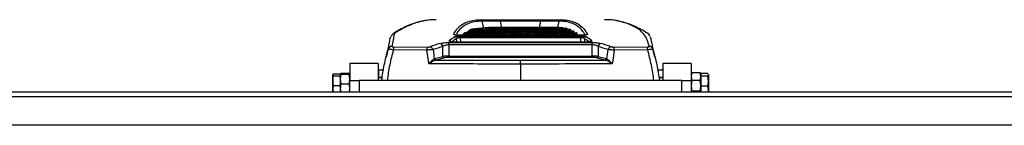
# Model space of a CAD drawing. Header units: millimetres. Extents: x 0 to 420, y 0 to 297.
# Tile 4 of 18: x 93 to 186, y 142 to 152. Entities that reach past the tile are written whole.
import ezdxf

# ---------------------------------------------------------------- set-up
doc = ezdxf.new("R2010")
doc.units = ezdxf.units.MM

msp = doc.modelspace()

# ---------------------------------------------------------------- linework, layer by layer
at = {"color": 7, "linetype": 'Continuous', "lineweight": 25}
for p, q in [((136.3871, 151.9809), (136.4459, 151.9807)), ((138.2482, 151.9725), (142.1103, 151.9725)), ((138.2482, 151.8396), (138.2482, 151.9725)), ((142.1103, 151.8396), (138.2482, 151.8396)), ((142.1103, 151.8396), (142.1103, 151.9725)), ((143.9126, 151.9807), (143.9714, 151.9809)), ((135.5846, 151.0899), (135.33, 150.9897)), ((135.33, 150.8998), (135.33, 150.9897)), ((138.4957, 151.2641), (138.1077, 151.2641)), ((139.6597, 151.2641), (139.2717, 151.2641)), ((140.8236, 151.2641), (140.4356, 151.2641)), ((141.9875, 151.2641), (141.5996, 151.2641)), ((143.1515, 151.2641), (142.7635, 151.2641)), ((143.3039, 151.2535), (143.3039, 151.2635)), ((143.8311, 151.2206), (143.8311, 151.2577)), ((144.2157, 151.1503), (144.2157, 151.2204)), ((144.6191, 151.0397), (144.5614, 151.0588)), ((144.5794, 151.0578), (144.5794, 151.1475)), ((144.9204, 150.9461), (144.9204, 151.0359)), ((145.2369, 150.882), (145.1342, 150.9383)), ((145.3327, 150.7244), (145.2154, 150.7909)), ((145.2369, 150.7921), (145.2369, 150.882)), ((145.5265, 150.6816), (145.4331, 150.7539)), ((133.413, 149.838), (146.9455, 149.838)), ((133.413, 149.6094), (133.413, 149.838)), ((146.3709, 149.881), (133.9876, 149.881)), ((133.9876, 149.8774), (133.9876, 149.881)), ((146.3709, 149.8774), (133.9876, 149.8774)), ((134.1522, 149.881), (134.1391, 150.2078)), ((145.9531, 150.5144), (134.4053, 150.5144)), ((134.4053, 150.512), (134.4053, 150.5144)), ((145.9531, 150.512), (134.4053, 150.512)), ((134.482, 150.4449), (145.8764, 150.4449)), ((134.482, 150.2776), (134.482, 150.4449)), ((145.8764, 150.2776), (134.482, 150.2776)), ((134.482, 150.2776), (134.498, 149.881)), ((134.7371, 150.5144), (134.7371, 150.5994)), ((139.1454, 150.5221), (139.1454, 150.5144)), ((141.594, 150.5144), (141.594, 150.5221)), ((145.5913, 150.5144), (145.5045, 150.5948)), ((145.5265, 150.5915), (145.5265, 150.6816)), ((145.7085, 150.5144), (145.7034, 150.5198)), ((145.8605, 149.881), (145.8764, 150.2776)), ((145.8764, 150.2776), (145.8764, 150.4449)), ((145.9531, 150.512), (145.9531, 150.5144)), ((146.2194, 150.2078), (146.2062, 149.881)), ((146.3709, 149.8774), (146.3709, 149.881)), ((146.9455, 149.6094), (146.9455, 149.838)), ((127.7325, 149.4681), (127.4848, 148.4922)), ((131.3353, 149.1155), (128.1683, 149.135)), ((128.179, 149.4226), (131.3433, 149.403)), ((132.8506, 148.5275), (132.8467, 149.4637)), ((133.413, 149.6094), (133.4173, 148.5461)), ((146.9455, 149.6094), (133.413, 149.6094)), ((146.9411, 148.5461), (146.9455, 149.6094)), ((147.5117, 149.4637), (147.5079, 148.5275)), ((149.0152, 149.403), (152.1795, 149.4226)), ((152.1902, 149.135), (149.0232, 149.1155)), ((152.8736, 148.4923), (152.6249, 149.472)), ((132.0329, 148.3131), (132.0612, 148.3221)), ((132.0612, 148.3221), (132.8506, 148.5275)), ((132.203, 148.1836), (132.175, 148.1772)), ((132.9924, 148.389), (132.203, 148.1836)), ((133.4173, 148.5461), (133.4173, 148.4309)), ((133.4173, 148.5461), (146.9411, 148.5461)), ((146.9411, 148.4309), (133.4173, 148.4309)), ((146.9411, 148.5461), (146.9411, 148.4309)), ((148.1555, 148.1836), (147.3661, 148.389)), ((147.5079, 148.5275), (148.2973, 148.3221)), ((148.1834, 148.1772), (148.1555, 148.1836)), ((148.2973, 148.3221), (148.3255, 148.3131)), ((126.7374, 147.8588), (124.0491, 147.8588)), ((124.0491, 147.8588), (124.0491, 146.2458)), ((126.7374, 147.8588), (126.7374, 146.2458)), ((126.7374, 147.2495), (127.2131, 147.2495)), ((126.7507, 147.2029), (126.7507, 146.5326)), ((140.1792, 147.8039), (140.1792, 146.2458)), ((153.1288, 147.2495), (153.6274, 147.2495)), ((153.177, 147.2029), (153.177, 146.956)), ((156.3094, 147.8588), (153.621, 147.8588)), ((153.621, 147.8588), (153.621, 146.2458)), ((156.3094, 147.8588), (156.3094, 146.2458)), ((156.3599, 146.9751), (156.3094, 146.6074)), ((157.1551, 146.9751), (156.3599, 146.9751)), ((157.2055, 146.6074), (157.1551, 146.9751)), ((122.4826, 146.881), (122.436, 146.7885)), ((122.436, 146.7885), (122.4826, 146.696)), ((122.436, 146.244), (122.436, 146.7885)), ((122.436, 145.4324), (122.436, 146.244)), ((122.4826, 146.881), (123.1529, 146.881)), ((122.4826, 146.696), (123.1529, 146.696)), ((123.2034, 146.9088), (123.1529, 146.8707)), ((123.1529, 146.8707), (123.2034, 146.8325)), ((123.1529, 146.8707), (123.1529, 146.7217)), ((123.2034, 146.8325), (123.1529, 146.3666)), ((123.1529, 146.696), (123.1529, 146.7217)), ((123.1529, 146.5702), (123.1529, 146.696)), ((123.1529, 146.5702), (123.1529, 146.3666)), ((123.1529, 146.3666), (123.2034, 145.9008)), ((123.1529, 146.3666), (123.1529, 145.9178)), ((123.9986, 146.9088), (123.2034, 146.9088)), ((123.9986, 146.8325), (123.2034, 146.8325)), ((124.0491, 146.8707), (123.9986, 146.9088)), ((123.9986, 146.8325), (124.0491, 146.8707)), ((124.0491, 146.3666), (123.9986, 146.8325)), ((123.9986, 145.9008), (124.0491, 146.3666)), ((124.0491, 145.1705), (124.0491, 146.2458)), ((124.0491, 146.2458), (124.9452, 146.2458)), ((124.9452, 146.2458), (124.9452, 145.1705)), ((155.4133, 146.2458), (124.9452, 146.2458)), ((127.1102, 146.5146), (126.7374, 146.5146)), ((127.1159, 146.5326), (126.7507, 146.5326)), ((153.621, 146.5326), (153.2431, 146.5326)), ((153.621, 146.5146), (153.2483, 146.5146)), ((155.4133, 145.1705), (155.4133, 146.2458)), ((155.4133, 146.2458), (156.3094, 146.2458)), ((156.3205, 146.9035), (156.3094, 146.8731)), ((156.3094, 146.6074), (156.3599, 146.2398)), ((156.3094, 146.2458), (156.3094, 145.1705)), ((156.3599, 146.2398), (156.3094, 145.7407)), ((157.1551, 146.2398), (156.3599, 146.2398)), ((157.1551, 146.2398), (157.2055, 146.6074)), ((157.2055, 145.7407), (157.1551, 146.2398)), ((157.2055, 146.8731), (157.1945, 146.9035)), ((157.8758, 146.8993), (157.2055, 146.8993)), ((157.2055, 146.8993), (157.2055, 146.8731)), ((157.2055, 146.8731), (157.2055, 146.6875)), ((157.2055, 146.6875), (157.2055, 146.6533)), ((157.8758, 146.6533), (157.2055, 146.6533)), ((157.2055, 146.6533), (157.2055, 146.5249)), ((157.2055, 146.5146), (157.2055, 145.8593)), ((157.9224, 146.1921), (157.8758, 146.6533)), ((157.8758, 145.731), (157.9224, 146.1921)), ((157.9224, 146.8042), (157.9119, 146.833)), ((157.9224, 146.8042), (157.9224, 146.7763)), ((157.9224, 146.7763), (157.9224, 146.1921)), ((157.9224, 146.1921), (157.9224, 145.3928)), ((92.8641, 145.1705), (187.1359, 145.1705)), ((122.4826, 145.792), (122.436, 145.4324)), ((122.436, 145.4324), (122.47, 145.1705)), ((122.436, 145.1705), (122.436, 145.4324)), ((122.4826, 145.792), (123.1529, 145.792)), ((123.1529, 145.792), (123.1529, 145.9178)), ((123.1529, 145.6919), (123.1529, 145.792)), ((123.1529, 145.6919), (123.1529, 145.473)), ((123.1529, 145.473), (123.1874, 145.1705)), ((123.1529, 145.473), (123.1529, 145.1705)), ((123.1529, 145.1705), (123.1529, 145.173)), ((123.9986, 145.9008), (123.2034, 145.9008)), ((124.0146, 145.1705), (124.0491, 145.473)), ((156.3094, 145.7407), (156.3599, 145.2416)), ((157.1551, 145.2416), (156.3599, 145.2416)), ((157.1551, 145.2416), (157.2055, 145.7407)), ((157.2055, 145.8593), (157.2055, 145.731)), ((157.8758, 145.731), (157.2055, 145.731)), ((157.2055, 145.731), (157.2055, 145.6369)), ((157.2055, 145.6369), (157.2055, 145.1705)), ((157.9224, 145.3928), (157.8758, 145.731)), ((157.8918, 145.1705), (157.9224, 145.3928)), ((157.9224, 145.3928), (157.9224, 145.1705)), ((217.604, 144.7224), (62.396, 144.7224)), ((220.6509, 142.034), (59.3491, 142.034))]:
    msp.add_line(p, q, dxfattribs=at)
at = {"color": 7, "linetype": 'Continuous'}
msp.add_line((81.2145, 145.1705), (198.7855, 145.1705), dxfattribs=at)
at = {"color": 7, "linetype": 'Continuous', "lineweight": 25, "flags": 128}
for points in [[(136.7009, 151.1738), (136.5585, 151.8367), (136.5561, 151.848)], [(138.2482, 151.8396), (138.2488, 151.8367), (138.372, 151.2641)], [(141.9864, 151.2641), (142.1096, 151.8368), (142.1103, 151.8396)], [(143.8023, 151.848), (143.7999, 151.8368), (143.6763, 151.2611)], [(131.5138, 147.8228), (131.4711, 148.132), (131.3353, 149.1155)], [(149.0232, 149.1155), (148.8874, 148.132), (148.8447, 147.8228)]]:
    msp.add_lwpolyline(points, dxfattribs=at)
at = {"color": 7, "linetype": 'Continuous', "lineweight": 25}
for centre, radius, start, end in [((136.3856, 151.805), 0.1758, 14.153703, 89.518595), ((143.9728, 151.805), 0.1758, 90.481385, 165.846258), ((133.4492, 149.827), 0.1837, 29.449188, 86.65848), ((133.8596, 150.4224), 0.1818, 51.754611, 89.249883), ((133.9554, 150.1909), 0.1844, 5.271313, 86.662623), ((146.403, 150.1909), 0.1844, 93.337377, 174.728687), ((146.4989, 150.4224), 0.1818, 90.747646, 128.535553), ((146.9093, 149.827), 0.1837, 93.340083, 150.265522), ((128.0114, 149.1094), 0.3527, 88.901022, 162.789941), ((131.78, 149.1449), 3.6118, 175.589829, 180.156436), ((136.1448, 149.1251), 4.8095, 176.688106, 180.115239), ((131.5572, 149.0754), 0.3691, 13.718097, 78.281764), ((132.4908, 149.3802), 0.3656, 13.199528, 78.58829), ((147.8677, 149.3802), 0.3656, 101.41171, 166.800472), ((148.8012, 149.0754), 0.3691, 101.718236, 166.281903), ((144.2137, 149.1251), 4.8095, 359.884761, 3.311894), ((148.5784, 149.1449), 3.6118, 359.843564, 4.410171), ((152.347, 149.1094), 0.3527, 17.210059, 91.098978), ((132.2146, 148.3609), 0.1879, 194.723956, 257.823252), ((132.236, 148.3593), 0.1788, 192.003748, 259.347556), ((133.0254, 148.5647), 0.1788, 192.003748, 259.347556), ((147.333, 148.5647), 0.1788, 280.652444, 347.996252), ((148.1224, 148.3593), 0.1788, 280.652444, 347.996252), ((148.1438, 148.3609), 0.1879, 282.176748, 345.276044)]:
    msp.add_arc(centre, radius, start, end, dxfattribs=at)
for centre, major_axis, ratio, start_param, end_param in [((139.6597, 44.6987), (0, 106.5654), 0.4142136, 6.2743956, 6.3949366), ((139.6597, 44.6987), (0, 106.4758), 0.4142136, 0.0390685, 0.1114034), ((139.2717, 44.6987), (0, 106.5654), 0.4142136, 0, 0.0989735), ((140.4356, 44.6987), (0, 106.5654), 0.4142136, 0, 0.1186836), ((138.4957, 44.6987), (0, 106.5654), 0.4142136, 6.2743956, 6.354965), ((138.4957, 44.6987), (0, 106.4758), 0.4142136, 0.0390685, 0.0718402), ((138.1077, 44.6987), (0, 106.5654), 0.4142136, 0, 0.0571911), ((140.8236, 44.6987), (0, 106.5654), 0.4142136, 6.2743956, 6.4018689), ((140.8236, 44.6987), (0, 106.4758), 0.4142136, 0.0390685, 0.1114034), ((141.5996, 44.6987), (0, 106.5654), 0.4142136, 0, 0.1186836), ((141.9875, 44.6987), (0, 106.5654), 0.4142136, 6.2743199, 6.4018689), ((141.9875, 44.6987), (0, 106.4758), 0.4142136, 0.0390685, 0.1114034), ((142.7635, 44.6987), (0, 106.5654), 0.4142136, 0, 0.1186836), ((143.1515, 44.6987), (0, 106.5654), 0.4142136, 6.2797318, 6.4018689), ((143.1515, 44.6987), (0, 106.4758), 0.4142136, 0.0390685, 0.1114034), ((143.9275, 44.6987), (0, 106.5654), 0.4142136, 0.0051906, 0.1186836), ((144.3154, 44.6987), (0, 106.5654), 0.4142136, 0.0109724, 0.1186836), ((144.3154, 44.6987), (0, 106.4758), 0.4142136, 0.0390685, 0.1116454), ((145.0914, 44.6987), (0, 106.5654), 0.4142136, 0.0226934, 0.1186836), ((145.4794, 44.6987), (0, 106.5654), 0.4142136, 0.0286313, 0.1186836), ((145.4794, 44.6987), (0, 106.4758), 0.4142136, 0.0390685, 0.1114034), ((146.2553, 44.6987), (0, 106.5654), 0.4142136, 0.0406703, 0.1186836), ((146.6433, 44.6987), (0, 106.5654), 0.4142136, 0.0467746, 0.1186836), ((146.6433, 44.6987), (0, 106.4758), 0.4142136, 0.046814, 0.1114034), ((147.4193, 44.6987), (0, 106.5654), 0.4142136, 0.0591613, 0.1186836), ((147.8073, 44.6987), (0, 106.5654), 0.4142136, 0.0654475, 0.1186836), ((147.8073, 44.6987), (0, 106.4758), 0.4142136, 0.0655027, 0.1114034), ((148.5832, 44.6987), (0, 106.5654), 0.4142136, 0.0782158, 0.1186836), ((148.9712, 44.6987), (0, 106.5654), 0.4142136, 0.0847023, 0.1186836), ((148.9712, 44.6987), (0, 106.4758), 0.4142136, 0.0847737, 0.1114034), ((149.7472, 44.6987), (0, 106.5654), 0.4142136, 0.0978916, 0.1186836), ((144.5747, 45.5052), (-6.2095, 106.4629), 0.2666557, 0.1583532, 0.1771376), ((144.7476, 45.5146), (-6.2111, 106.2836), 0.2671023, 0.1582969, 0.1742339), ((150.1352, 44.6987), (0, 106.5654), 0.4142136, 0.1045995, 0.1186836), ((150.1352, 44.6987), (0, 106.4758), 0.4142136, 0.1046879, 0.1114034), ((150.9111, 44.6987), (0, 106.5654), 0.4142136, 0.1182556, 0.1186836), ((135.6109, 45.5146), (6.2111, 106.2836), 0.2671023, 6.1089269, 6.1248885), ((135.7837, 45.5052), (6.2095, 106.4629), 0.2666557, 6.1060477, 6.1248321), ((176.1024, 45.5052), (-50.2975, 101.5242), 0.6380525, 6.1826103, 6.1960619), ((176.386, 45.5812), (-50.4852, 101.0892), 0.6393519, 6.1797091, 6.1931607), ((579.5842, -1244.9175), (-541.8905, 3068.6334), 0.0719468, 1.0865467, 1.0868575), ((103.9724, 45.5812), (50.4852, 101.0892), 0.6393519, 0.0900246, 0.1034762), ((104.256, 45.5052), (50.2975, 101.5242), 0.6380525, 0.0871234, 0.100575), ((-299.2257, -1244.9175), (541.8905, 3068.6334), 0.0719468, 5.1963278, 5.1966386), ((140.8961, 220.0703), (407.5851, 0), 0.1764123, 4.6910589, 4.7106301), ((133.4185, 148.4996), (0.7169, 0.0006), 0.0648797, 1.5724143, 2.4852583), ((133.4185, 148.3231), (0.5377, -0.0003), 0.2005091, 1.5731162, 2.4859602), ((139.4623, 220.0703), (407.5851, 0), 0.1764123, 4.7141479, 4.733719), ((146.9399, 148.4996), (0.7169, -0.0006), 0.0648797, 0.6563344, 1.5691783), ((146.9399, 148.3231), (0.5377, 0.0003), 0.2005091, 0.6556325, 1.5684764)]:
    msp.add_ellipse(centre, major_axis=major_axis, ratio=ratio, start_param=start_param, end_param=end_param, dxfattribs=at)
for points, knots in [([(131.1381, 151.8976), (131.0514, 151.8826), (130.8452, 151.8469), (130.4419, 151.7455), (129.9339, 151.5827), (129.3449, 151.3392), (128.8527, 151.0932), (128.4913, 150.8897), (128.3173, 150.7851), (128.1676, 150.6959), (128.0256, 150.5661), (127.9721, 150.4658), (127.9431, 150.4117)], [0, 0, 0, 0, 0.0853742, 0.2031199, 0.386428, 0.5708511, 0.7566261, 0.8499759, 0.8968458, 0.9290085, 0.9616381, 1, 1, 1, 1]), ([(131.1993, 151.8956), (131.1232, 151.8851), (130.8269, 151.8444), (130.2926, 151.6866), (129.6046, 151.4233), (129.0082, 151.1313), (128.6085, 150.8924), (128.3436, 150.7466), (128.1642, 150.5075), (128.1819, 150.1081), (128.0728, 149.6774), (128.0182, 149.462)], [0, 0, 0, 0, 0.0545124, 0.21204342, 0.36969771, 0.52546704, 0.60339517, 0.64256698, 0.68154297, 0.84069984, 1, 1, 1, 1]), ([(132.2243, 151.9807), (132.1459, 151.9805), (131.9704, 151.9802), (131.7881, 151.9736), (131.55, 151.9571), (131.3467, 151.9214), (131.1993, 151.8956)], [0, 0, 0, 0, 0.1479443, 0.3312397, 0.5154146, 1, 1, 1, 1]), ([(133.8619, 150.6042), (133.9318, 150.7327), (134.0716, 150.9896), (134.3469, 151.3003), (134.6703, 151.5567), (135.0986, 151.778), (135.65, 151.9435), (136.1412, 151.9684), (136.3871, 151.9809)], [0, 0, 0, 0, 0.1464331, 0.2928663, 0.4398694, 0.5868727, 0.7932437, 1, 1, 1, 1]), ([(136.5561, 151.848), (136.3109, 151.8357), (135.8201, 151.8108), (135.2699, 151.6459), (134.8424, 151.4255), (134.52, 151.1699), (134.2581, 150.8779), (134.1288, 150.6421), (134.0699, 150.5347)], [0, 0, 0, 0, 0.2114452, 0.4232833, 0.5732406, 0.7233421, 0.8738819, 1, 1, 1, 1]), ([(136.5086, 151.9804), (136.5438, 151.9804), (136.6484, 151.9801), (137.0318, 151.9769), (137.5968, 151.9733), (138.0312, 151.9727), (138.2482, 151.9725)], [0, 0, 0, 0, 0.1421512, 0.4237049, 0.7120702, 1, 1, 1, 1]), ([(138.2482, 151.8396), (138.0506, 151.8433), (137.6556, 151.8505), (137.136, 151.8569), (136.734, 151.8577), (136.6158, 151.8513), (136.5561, 151.848)], [0, 0, 0, 0, 0.25196603, 0.50363727, 0.74920314, 1, 1, 1, 1]), ([(142.1103, 151.9725), (142.3307, 151.9728), (142.7624, 151.9733), (143.3272, 151.9769), (143.7095, 151.9801), (143.8151, 151.9804), (143.8499, 151.9805)], [0, 0, 0, 0, 0.2924681, 0.5726141, 0.8588797, 1, 1, 1, 1]), ([(143.8023, 151.848), (143.7429, 151.8513), (143.6241, 151.8577), (143.2229, 151.8569), (142.7035, 151.8505), (142.311, 151.8433), (142.1103, 151.8396)], [0, 0, 0, 0, 0.2499673, 0.4996187, 0.7440931, 1, 1, 1, 1]), ([(146.2858, 150.5344), (146.1963, 150.6902), (146.0051, 151.0234), (145.6288, 151.3525), (145.215, 151.5887), (144.7973, 151.7351), (144.332, 151.8282), (143.9789, 151.8414), (143.8023, 151.848)], [0, 0, 0, 0, 0.18630818, 0.39831835, 0.54838063, 0.69858673, 0.84922252, 1, 1, 1, 1]), ([(143.9714, 151.9809), (144.1474, 151.9743), (144.4995, 151.9611), (144.965, 151.8685), (145.3839, 151.7217), (145.7992, 151.4854), (146.1921, 151.1382), (146.395, 150.7823), (146.4965, 150.6042)], [0, 0, 0, 0, 0.1464324, 0.2928644, 0.4398495, 0.5868343, 0.7932181, 1, 1, 1, 1]), ([(149.3086, 151.8772), (149.257, 151.8881), (149.1218, 151.9167), (148.931, 151.9472), (148.6514, 151.9706), (148.401, 151.9808), (148.1705, 151.9796), (148.1178, 151.9793)], [0, 0, 0, 0, 0.1586295, 0.4156241, 0.6715579, 0.9249972, 1, 1, 1, 1]), ([(152.3403, 149.462), (152.2835, 149.6742), (152.1699, 150.0989), (151.8504, 150.6243), (151.4067, 151.0684), (150.7744, 151.4216), (150.0744, 151.6857), (149.5708, 151.8242), (149.3393, 151.871), (149.3086, 151.8772)], [0, 0, 0, 0, 0.1628334, 0.3258932, 0.4888644, 0.6515767, 0.8134006, 0.9752244, 1, 1, 1, 1]), ([(152.4153, 150.4038), (152.4101, 150.4182), (152.386, 150.4842), (152.2959, 150.6093), (152.1424, 150.7262), (152.0592, 150.7742), (151.8129, 150.9238), (151.3874, 151.1578), (150.7874, 151.4395), (150.1972, 151.6611), (149.7253, 151.8002), (149.4519, 151.8534), (149.3695, 151.8695)], [0, 0, 0, 0, 0.0114355, 0.0523, 0.0923062, 0.1129882, 0.1328409, 0.3298801, 0.526374, 0.721957, 0.9162493, 1, 1, 1, 1]), ([(134.91, 150.7426), (134.8951, 150.7313), (134.8652, 150.7086), (134.8069, 150.6616), (134.765, 150.6243), (134.7371, 150.5994)], [0, 0, 0, 0, 0.2500301, 0.5000601, 1, 1, 1, 1]), ([(135.3512, 150.897), (135.2828, 150.8732), (135.1945, 150.8424), (135.1246, 150.7906), (135.1088, 150.7789)], [0, 0, 0, 0, 0.774036, 1, 1, 1, 1]), ([(143.8311, 151.2577), (143.8202, 151.2582), (143.7982, 151.2593), (143.754, 151.2611), (143.7206, 151.262), (143.6983, 151.2627)], [0, 0, 0, 0, 0.250003, 0.500006, 1, 1, 1, 1]), ([(144.2157, 151.2204), (144.2054, 151.2219), (144.1846, 151.2249), (144.1428, 151.2304), (144.111, 151.2342), (144.0898, 151.2366)], [0, 0, 0, 0, 0.2500029, 0.5000069, 1, 1, 1, 1]), ([(144.5794, 151.1475), (144.5696, 151.15), (144.5501, 151.1551), (144.5106, 151.1647), (144.4806, 151.1715), (144.4606, 151.176)], [0, 0, 0, 0, 0.2500061, 0.5000121, 1, 1, 1, 1]), ([(144.9204, 151.0359), (144.9113, 151.0396), (144.8931, 151.0468), (144.8562, 151.0609), (144.8281, 151.0709), (144.8094, 151.0776)], [0, 0, 0, 0, 0.25000899, 0.50001774, 1, 1, 1, 1]), ([(145.009, 150.9079), (145.0059, 150.9097), (144.9748, 150.9277), (144.9363, 150.9372), (144.9016, 150.9458)], [0, 0, 0, 0, 0.1007024, 1, 1, 1, 1]), ([(127.6745, 149.2137), (127.7284, 149.4229), (127.8361, 149.8413), (127.8139, 150.1977), (127.9142, 150.3544), (127.9155, 150.3565)], [0, 0, 0, 0, 0.496619, 0.9932378, 1, 1, 1, 1]), ([(132.5631, 149.7386), (132.6413, 149.7588), (132.786, 149.7962), (133.0908, 149.8312), (133.3055, 149.8358), (133.413, 149.838)], [0, 0, 0, 0, 0.3695254, 0.6845343, 1, 1, 1, 1]), ([(133.9876, 149.8774), (133.9651, 149.8776), (133.8813, 149.8783), (133.7393, 149.8872), (133.5882, 149.9092), (133.4839, 149.9398), (133.4324, 149.9752), (133.4507, 149.9987), (133.4599, 150.0104)], [0, 0, 0, 0, 0.0682333, 0.2539725, 0.4411358, 0.6281494, 0.8140384, 1, 1, 1, 1]), ([(133.9825, 149.8823), (133.9588, 149.882), (133.8811, 149.8812), (133.7557, 149.8906), (133.6382, 149.9078), (133.5785, 149.9225), (133.5584, 149.9322), (133.5617, 149.9301), (133.562, 149.9299)], [0, 0, 0, 0, 0.1180707, 0.3874062, 0.6537722, 0.8555219, 0.9864161, 1, 1, 1, 1]), ([(134.4053, 150.512), (134.3442, 150.5129), (134.224, 150.5147), (134.0637, 150.529), (133.9419, 150.5499), (133.8653, 150.5761), (133.8631, 150.5949), (133.8619, 150.6042)], [0, 0, 0, 0, 0.2077197, 0.4086638, 0.6052549, 0.802631, 1, 1, 1, 1]), ([(134.4028, 150.5155), (134.3793, 150.5153), (134.2986, 150.5144), (134.1727, 150.5218), (134.0524, 150.5354), (133.9882, 150.5478), (133.9636, 150.5565), (133.9656, 150.5555), (133.9661, 150.5553)], [0, 0, 0, 0, 0.11552964, 0.39685067, 0.63936246, 0.8392669, 0.96394662, 1, 1, 1, 1]), ([(133.9662, 150.375), (133.9858, 150.3846), (134.0253, 150.4039), (134.1481, 150.4264), (134.3047, 150.4419), (134.4229, 150.4439), (134.482, 150.4449)], [0, 0, 0, 0, 0.2484502, 0.4999771, 0.7500145, 1, 1, 1, 1]), ([(134.482, 150.2776), (134.4426, 150.2773), (134.3636, 150.2767), (134.2591, 150.2618), (134.1777, 150.2386), (134.1519, 150.2181), (134.1391, 150.2078)], [0, 0, 0, 0, 0.2478444, 0.4964557, 0.7485727, 1, 1, 1, 1]), ([(145.8764, 150.4449), (145.9285, 150.4441), (146.0411, 150.4424), (146.1981, 150.4282), (146.3293, 150.4052), (146.3713, 150.3851), (146.3923, 150.375)], [0, 0, 0, 0, 0.2204791, 0.4769031, 0.7384859, 1, 1, 1, 1]), ([(146.2194, 150.2078), (146.2056, 150.2186), (146.1783, 150.24), (146.0912, 150.2635), (145.9864, 150.2771), (145.9112, 150.2774), (145.8764, 150.2776)], [0, 0, 0, 0, 0.2645825, 0.5265964, 0.7814029, 1, 1, 1, 1]), ([(146.4965, 150.6042), (146.4965, 150.5968), (146.4965, 150.5798), (146.4336, 150.554), (146.312, 150.5309), (146.1439, 150.515), (146.0167, 150.513), (145.9531, 150.512)], [0, 0, 0, 0, 0.1577475, 0.3583209, 0.5675501, 0.783953, 1, 1, 1, 1]), ([(146.3931, 150.5557), (146.3927, 150.5555), (146.3915, 150.555), (146.3665, 150.5473), (146.3074, 150.5358), (146.2027, 150.5234), (146.0764, 150.5152), (145.9885, 150.5153), (145.9531, 150.5154)], [0, 0, 0, 0, 0.0648883, 0.1825003, 0.3476396, 0.5711326, 0.8270889, 1, 1, 1, 1]), ([(146.7969, 149.9302), (146.7971, 149.9303), (146.7995, 149.9318), (146.787, 149.9255), (146.7509, 149.9152), (146.6703, 149.899), (146.546, 149.8859), (146.427, 149.8799), (146.3593, 149.8815), (146.3444, 149.8819)], [0, 0, 0, 0, 0.01125193, 0.10860024, 0.24968095, 0.43809001, 0.67740692, 0.92885946, 1, 1, 1, 1]), ([(146.8986, 150.0104), (146.9036, 150.0058), (146.9213, 149.9896), (146.9109, 149.9603), (146.839, 149.9266), (146.7146, 149.8995), (146.5528, 149.881), (146.4315, 149.8786), (146.3709, 149.8774)], [0, 0, 0, 0, 0.0746545, 0.2620771, 0.44894438, 0.63384609, 0.81692003, 1, 1, 1, 1]), ([(146.9455, 149.838), (147.0339, 149.8365), (147.2483, 149.8327), (147.5609, 149.7992), (147.7173, 149.7588), (147.7953, 149.7386)], [0, 0, 0, 0, 0.25998534, 0.63065779, 1, 1, 1, 1]), ([(152.4469, 150.3505), (152.4582, 150.2947), (152.496, 150.1078), (152.5714, 149.7437), (152.6457, 149.3937), (152.6839, 149.2137)], [0, 0, 0, 0, 0.1712268, 0.5739986, 1, 1, 1, 1]), ([(127.0668, 146.2458), (127.1367, 146.7444), (127.2771, 147.7456), (127.5417, 148.723), (127.6745, 149.2137)], [0, 0, 0, 0, 0.4979156, 1, 1, 1, 1]), ([(128.1683, 149.135), (128.0416, 148.6658), (127.7848, 147.7145), (127.649, 146.7398), (127.5802, 146.2458)], [0, 0, 0, 0, 0.49316683, 1, 1, 1, 1]), ([(128.1683, 149.135), (128.1352, 149.141), (128.0495, 149.1566), (127.9161, 149.1797), (127.7871, 149.2006), (127.6954, 149.2139), (127.6814, 149.2138), (127.6745, 149.2137)], [0, 0, 0, 0, 0.1280698, 0.3310728, 0.5476558, 0.7777499, 1, 1, 1, 1]), ([(128.0182, 149.462), (128.0191, 149.4575), (128.0209, 149.4485), (128.0491, 149.4364), (128.0921, 149.4277), (128.138, 149.4234), (128.1674, 149.4228), (128.179, 149.4226)], [0, 0, 0, 0, 0.2293152, 0.4592425, 0.6717259, 0.871686, 1, 1, 1, 1]), ([(131.9158, 149.1629), (131.8644, 149.1577), (131.7646, 149.1476), (131.5565, 149.1306), (131.409, 149.1205), (131.3353, 149.1155)], [0, 0, 0, 0, 0.3468446, 0.6736502, 1, 1, 1, 1]), ([(131.3433, 149.403), (131.3804, 149.4036), (131.4546, 149.4048), (131.559, 149.4168), (131.6072, 149.43), (131.6322, 149.4368)], [0, 0, 0, 0, 0.3248935, 0.6501238, 1, 1, 1, 1]), ([(133.413, 149.6094), (133.3409, 149.6061), (133.1945, 149.5993), (132.9908, 149.5463), (132.8979, 149.4931), (132.8467, 149.4637)], [0, 0, 0, 0, 0.3030771, 0.6158106, 1, 1, 1, 1]), ([(147.5117, 149.4637), (147.4607, 149.4933), (147.3721, 149.5446), (147.2203, 149.5833), (147.0847, 149.6047), (147.0049, 149.6074), (146.9455, 149.6094)], [0, 0, 0, 0, 0.3834426, 0.6654937, 0.7509714, 1, 1, 1, 1]), ([(149.0232, 149.1155), (148.9496, 149.1205), (148.7993, 149.1308), (148.5914, 149.1478), (148.492, 149.1579), (148.4426, 149.1629)], [0, 0, 0, 0, 0.3259384, 0.665395, 1, 1, 1, 1]), ([(148.7263, 149.4368), (148.7503, 149.4302), (148.7982, 149.417), (148.9025, 149.4048), (148.9781, 149.4036), (149.0152, 149.403)], [0, 0, 0, 0, 0.3376478, 0.675513, 1, 1, 1, 1]), ([(152.1795, 149.4226), (152.1981, 149.4231), (152.2355, 149.4241), (152.2841, 149.4306), (152.3194, 149.44), (152.339, 149.4509), (152.3398, 149.4584), (152.3403, 149.462)], [0, 0, 0, 0, 0.2071013, 0.4147668, 0.6151967, 0.8178026, 1, 1, 1, 1]), ([(152.6839, 149.2137), (152.6794, 149.2139), (152.6697, 149.2144), (152.6033, 149.2054), (152.4951, 149.1884), (152.3526, 149.1644), (152.244, 149.1447), (152.1902, 149.135)], [0, 0, 0, 0, 0.17597684, 0.37712516, 0.58053184, 0.79225779, 1, 1, 1, 1]), ([(152.7783, 146.2458), (152.7094, 146.7398), (152.5737, 147.7145), (152.3168, 148.6658), (152.1902, 149.135)], [0, 0, 0, 0, 0.5068332, 1, 1, 1, 1]), ([(152.6839, 149.2137), (152.8168, 148.723), (153.0813, 147.7456), (153.2217, 146.7444), (153.2917, 146.2458)], [0, 0, 0, 0, 0.5020844, 1, 1, 1, 1]), ([(131.5138, 147.8228), (131.5143, 147.8234), (131.5734, 147.8905), (131.7025, 148.0328), (131.8771, 148.2054), (131.9876, 148.2893), (132.03, 148.3116), (132.0329, 148.3131)], [0, 0, 0, 0, 0.0027637, 0.3255505, 0.705736, 0.9798591, 1, 1, 1, 1]), ([(132.175, 148.1772), (132.1714, 148.1762), (132.1173, 148.161), (131.9769, 148.1014), (131.755, 147.977), (131.5902, 147.8728), (131.5145, 147.8233), (131.5138, 147.8228)], [0, 0, 0, 0, 0.0197458, 0.2916791, 0.6728088, 0.9969292, 1, 1, 1, 1]), ([(140.1792, 147.8039), (140.1792, 147.8527), (140.1792, 147.9502), (140.1792, 148.0689), (140.1792, 148.1339), (140.1792, 148.1594), (140.1792, 148.1654), (140.1792, 148.1674)], [0, 0, 0, 0, 0.275945, 0.55189, 0.8278352, 0.9449802, 1, 1, 1, 1]), ([(148.8447, 147.8228), (148.844, 147.8233), (148.7767, 147.8673), (148.6189, 147.9668), (148.3882, 148.1016), (148.2468, 148.1538), (148.1834, 148.1772)], [0, 0, 0, 0, 0.0030721, 0.2908054, 0.6820618, 1, 1, 1, 1]), ([(148.3255, 148.3131), (148.3755, 148.2796), (148.4864, 148.2054), (148.6681, 148.0189), (148.7916, 147.883), (148.8442, 147.8234), (148.8447, 147.8228)], [0, 0, 0, 0, 0.3204502, 0.7106075, 0.9972348, 1, 1, 1, 1]), ([(127.2131, 147.2495), (127.0899, 147.2437), (126.9348, 147.2365), (126.7821, 147.2086), (126.7507, 147.2029)], [0, 0, 0, 0, 0.7938143, 1, 1, 1, 1]), ([(140.1792, 147.8039), (139.8805, 147.8041), (138.387, 147.8047), (135.4982, 147.8088), (132.9087, 147.8179), (131.5138, 147.8228)], [0, 0, 0, 0, 0.1034031, 0.5170196, 1, 1, 1, 1]), ([(148.8447, 147.8228), (148.5461, 147.8217), (147.0529, 147.8158), (144.1645, 147.8072), (141.5744, 147.8051), (140.1792, 147.8039)], [0, 0, 0, 0, 0.1034031, 0.5170196, 1, 1, 1, 1]), ([(153.6274, 147.2495), (153.5074, 147.2437), (153.3564, 147.2365), (153.2077, 147.2086), (153.177, 147.2029)], [0, 0, 0, 0, 0.7938143, 1, 1, 1, 1]), ([(156.3273, 146.9024), (156.3302, 146.9166), (156.3352, 146.9411), (156.3526, 146.9651), (156.3599, 146.9751)], [0, 0, 0, 0, 0.5838991, 1, 1, 1, 1]), ([(157.1551, 146.9751), (157.1623, 146.9651), (157.1797, 146.9411), (157.1847, 146.9166), (157.1877, 146.9024)], [0, 0, 0, 0, 0.4161009, 1, 1, 1, 1]), ([(122.4826, 146.696), (122.4811, 146.6881), (122.4527, 146.5391), (122.4441, 146.3875), (122.436, 146.244)], [0, 0, 0, 0, 0.0529743, 1, 1, 1, 1]), ([(122.436, 146.244), (122.4418, 146.1236), (122.4491, 145.972), (122.4769, 145.8227), (122.4826, 145.792)], [0, 0, 0, 0, 0.7938143, 1, 1, 1, 1]), ([(157.9224, 146.7763), (157.9143, 146.8153), (157.9058, 146.8566), (157.8773, 146.8971), (157.8758, 146.8993)], [0, 0, 0, 0, 0.9470257, 1, 1, 1, 1]), ([(157.8758, 146.6533), (157.8816, 146.6616), (157.9094, 146.7022), (157.9167, 146.7435), (157.9224, 146.7763)], [0, 0, 0, 0, 0.20618569, 1, 1, 1, 1]), ([(123.2034, 145.9008), (123.1965, 145.8681), (123.1664, 145.7269), (123.1588, 145.5833), (123.1529, 145.473)], [0, 0, 0, 0, 0.23085574, 1, 1, 1, 1]), ([(124.0491, 145.473), (124.0432, 145.5833), (124.0356, 145.7269), (124.0055, 145.8681), (123.9986, 145.9008)], [0, 0, 0, 0, 0.7691443, 1, 1, 1, 1]), ([(156.3599, 145.2416), (156.3526, 145.2316), (156.3355, 145.2081), (156.3306, 145.1842), (156.3277, 145.1705)], [0, 0, 0, 0, 0.4253713, 1, 1, 1, 1]), ([(157.1872, 145.1705), (157.1843, 145.1842), (157.1794, 145.2081), (157.1623, 145.2316), (157.1551, 145.2416)], [0, 0, 0, 0, 0.5746287, 1, 1, 1, 1])]:
    msp.add_open_spline(points, degree=3, knots=knots, dxfattribs=at)

doc.saveas('drawing.dxf')
